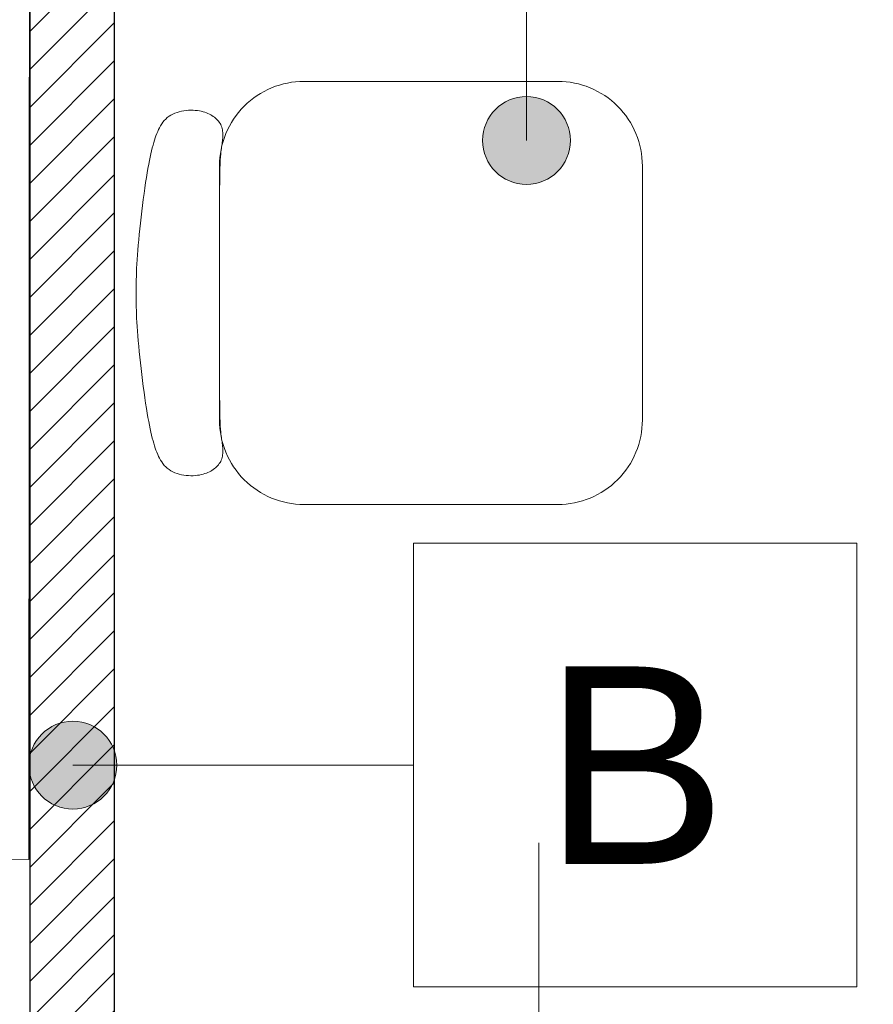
# Model space of a CAD drawing. Header units: millimetres. Extents: x 26866 to 1024070, y -428191 to 408885.
# Tile 176 of 248: x 200264 to 201273, y 392260 to 393424. Entities that reach past the tile are written whole.
import ezdxf

# ---------------------------------------------------------------- set-up
doc = ezdxf.new("R2010")
doc.units = ezdxf.units.MM
doc.header["$LTSCALE"] = 2
for name, color, linetype, lineweight in [('0_OPIS', 7, 'Continuous', 13), ('10', 7, 'Continuous', 9), ('3DPLAN_A_TABELKA POMIESZCZEŃ', 7, 'Continuous', 0), ('A_STOL_OPIS', 55, 'Continuous', 5), ('A_TXT', 7, 'Continuous', 0), ('Opisy', 7, 'Continuous', 13)]:
    doc.layers.add(name, color=color, linetype=linetype, lineweight=lineweight)
doc.layers.add('3DPLAN_A_KRESKOWANIE 1', color=253, linetype='Continuous')
doc.layers.add('3DPLAN_A_OPIS', color=8, linetype='Continuous')
doc.layers.add('FURNITURE ZD 1 500', color=7, linetype='Continuous', lineweight=13, true_color=0x9fa8a5)
doc.styles.add('ARIAL', font='arial.ttf')
doc.styles.add('TABEL1', font='txt')
pattern_1 = [(45, (23044.838, -26883.88), (-16.83798, 16.83798), [])]

# ---------------------------------------------------------------- blocks, each defined once
blk = doc.blocks.new('S50')
at = {"lineweight": 9, "ltscale": 0.0235}
blk.add_lwpolyline([(-0.1399, 0.4996), (-0.1468, 0.4994), (-0.1525, 0.4992), (-0.1572, 0.499), (-0.161, 0.4988), (-0.164, 0.4985), (-0.1666, 0.4982), (-0.1687, 0.4979), (-0.1707, 0.4977), (-0.1726, 0.4974), (-0.1744, 0.4971), (-0.1761, 0.4968), (-0.1779, 0.4966), (-0.1796, 0.4964), (-0.1813, 0.4962), (-0.183, 0.4961), (-0.1847, 0.496), (-0.1863, 0.4959), (-0.188, 0.4959), (-0.1897, 0.496), (-0.1913, 0.4962), (-0.1929, 0.4964), (-0.1945, 0.4968), (-0.196, 0.4973), (-0.1975, 0.4978), (-0.199, 0.4985), (-0.2004, 0.4993), (-0.2017, 0.5002), (-0.203, 0.5012), (-0.2042, 0.5023), (-0.2054, 0.5035), (-0.2065, 0.5047), (-0.2076, 0.506), (-0.2086, 0.5074), (-0.2096, 0.5088), (-0.2105, 0.5103), (-0.2113, 0.5119), (-0.2121, 0.5136), (-0.2129, 0.5154), (-0.2135, 0.5173), (-0.2141, 0.5193), (-0.2146, 0.5215), (-0.2151, 0.5237), (-0.2154, 0.5261), (-0.2157, 0.5286), (-0.2159, 0.5312), (-0.2159, 0.5339), (-0.2158, 0.5365), (-0.2156, 0.5393), (-0.2153, 0.542), (-0.2148, 0.5447), (-0.2141, 0.5474), (-0.2134, 0.5501), (-0.2124, 0.5526), (-0.2113, 0.5551), (-0.2101, 0.5574), (-0.2087, 0.5596), (-0.2072, 0.5616), (-0.2055, 0.5635), (-0.2037, 0.5652), (-0.2017, 0.5667), (-0.1997, 0.5682), (-0.1975, 0.5695), (-0.1953, 0.5708), (-0.1931, 0.5719), (-0.1907, 0.573), (-0.1883, 0.574), (-0.1858, 0.575), (-0.1832, 0.5759), (-0.1805, 0.5768), (-0.1776, 0.5777), (-0.1746, 0.5785), (-0.1714, 0.5794), (-0.168, 0.5802), (-0.1644, 0.5811), (-0.1606, 0.5819), (-0.1564, 0.5828), (-0.152, 0.5836), (-0.1472, 0.5845), (-0.142, 0.5854), (-0.1364, 0.5863), (-0.1304, 0.5872), (-0.124, 0.5881), (-0.1174, 0.5891), (-0.1105, 0.59), (-0.1035, 0.5909), (-0.0965, 0.5917), (-0.0894, 0.5926), (-0.0825, 0.5934), (-0.0758, 0.5941), (-0.0692, 0.5948), (-0.0628, 0.5954), (-0.0567, 0.596), (-0.0508, 0.5965), (-0.0451, 0.597), (-0.0397, 0.5974), (-0.0346, 0.5977), (-0.0297, 0.5979), (-0.0251, 0.5981), (-0.0208, 0.5982), (-0.0166, 0.5983), (-0.0125, 0.5984), (-0.0085, 0.5984), (-0.0046, 0.5984), (-0.0007, 0.5984), (0.0033, 0.5984), (0.0073, 0.5984), (0.0114, 0.5984), (0.0156, 0.5983), (0.02, 0.5982), (0.0245, 0.5981), (0.0293, 0.5979), (0.0342, 0.5977), (0.0395, 0.5974), (0.045, 0.597), (0.0507, 0.5965), (0.0566, 0.596), (0.0628, 0.5954), (0.0692, 0.5948), (0.0758, 0.5941), (0.0825, 0.5934), (0.0894, 0.5926), (0.0965, 0.5917), (0.1035, 0.5909), (0.1105, 0.59), (0.1174, 0.5891), (0.124, 0.5881), (0.1304, 0.5872), (0.1364, 0.5863), (0.142, 0.5854), (0.1472, 0.5845), (0.152, 0.5836), (0.1564, 0.5828), (0.1606, 0.5819), (0.1644, 0.5811), (0.168, 0.5802), (0.1714, 0.5794), (0.1746, 0.5785), (0.1776, 0.5777), (0.1805, 0.5768), (0.1832, 0.5759), (0.1858, 0.575), (0.1883, 0.574), (0.1907, 0.573), (0.1931, 0.5719), (0.1953, 0.5708), (0.1975, 0.5695), (0.1997, 0.5682), (0.2017, 0.5667), (0.2037, 0.5652), (0.2055, 0.5635), (0.2072, 0.5616), (0.2087, 0.5596), (0.2101, 0.5574), (0.2113, 0.5551), (0.2124, 0.5526), (0.2134, 0.5501), (0.2141, 0.5474), (0.2148, 0.5447), (0.2153, 0.542), (0.2156, 0.5393), (0.2158, 0.5365), (0.2159, 0.5339), (0.2159, 0.5312), (0.2157, 0.5286), (0.2154, 0.5261), (0.2151, 0.5237), (0.2146, 0.5215), (0.2141, 0.5193), (0.2135, 0.5173), (0.2129, 0.5154), (0.2121, 0.5136), (0.2113, 0.5119), (0.2105, 0.5103), (0.2096, 0.5088), (0.2086, 0.5074), (0.2076, 0.506), (0.2065, 0.5047), (0.2054, 0.5035), (0.2042, 0.5023), (0.203, 0.5012), (0.2017, 0.5002), (0.2004, 0.4993), (0.199, 0.4985), (0.1975, 0.4978), (0.196, 0.4973), (0.1945, 0.4968), (0.1929, 0.4964), (0.1913, 0.4962), (0.1897, 0.496), (0.188, 0.4959), (0.1863, 0.4959), (0.1847, 0.496), (0.183, 0.4961), (0.1813, 0.4962), (0.1796, 0.4964), (0.1779, 0.4966), (0.1761, 0.4968), (0.1744, 0.4971), (0.1726, 0.4974), (0.1707, 0.4977), (0.1687, 0.4979), (0.1666, 0.4982), (0.164, 0.4985), (0.161, 0.4988), (0.1572, 0.499), (0.1525, 0.4992), (0.1468, 0.4994), (0.1399, 0.4996), (0.1316, 0.4997), (0.1222, 0.4998), (0.1118, 0.4999), (0.1005, 0.5), (0.0886, 0.5), (0.0762, 0.5), (0.0635, 0.5), (0.0507, 0.5), (0.038, 0.5), (0.0253, 0.5), (0.0126, 0.5), (0, 0.5), (-0.0126, 0.5), (-0.0253, 0.5), (-0.038, 0.5), (-0.0507, 0.5), (-0.0635, 0.5), (-0.0762, 0.5), (-0.0886, 0.5), (-0.1005, 0.5), (-0.1118, 0.4999), (-0.1222, 0.4998), (-0.1316, 0.4997)], close=True, dxfattribs=at)
blk.add_lwpolyline([(-0.25, 0.1), (-0.25, 0.4, -0.414214), (-0.15, 0.5), (0.15, 0.5, -0.414214), (0.25, 0.4), (0.25, 0.1, -0.414214), (0.15, 0), (-0.15, 0, -0.414214)], format="xyb", close=True, dxfattribs=at)
blk = doc.blocks.new('kondygnacja -1')
at = {"layer": '3DPLAN_A_KRESKOWANIE 1'}
h = blk.add_hatch(dxfattribs=at)
h.set_pattern_fill('ANSI31', color=256, scale=7.5, style=0)
h.set_pattern_definition(pattern_1)
h.paths.add_polyline_path([(31677.49, -24430.84), (30214.87, -24430.84), (30214.87, -24470.84), (30429.61, -24470.84), (30429.61, -24477.84), (30447.61, -24477.84), (30447.61, -24818.84), (30476.61, -24818.84), (30476.61, -24470.84), (31012.61, -24470.84), (31012.61, -24478.84), (31079.61, -24478.84), (31079.61, -24470.84), (31638.61, -24470.84), (31638.61, -25036.84), (31079.61, -25036.84), (31079.61, -25028.84), (31012.61, -25028.84), (31012.61, -25036.84), (30611.38, -25036.84), (30611.38, -25072.84), (31023.61, -25072.84), (31034.61, -25082.84), (31034.61, -25330.84), (31023.61, -25340.84), (30831.4, -25340.84, -0.038531), (30832.58, -25356.18), (30832.58, -25371.84), (31079.61, -25371.84), (31079.61, -25072.84), (31638.61, -25072.84), (31638.61, -25943.84), (30832.58, -25943.84), (30832.58, -26009.84), (31677.49, -26009.84)])
h.paths.add_polyline_path([(30682.61, -26009.84), (30832.58, -26009.84), (30832.58, -25943.84), (30760.61, -25943.84), (30760.61, -25454.67), (30735.61, -25464.58), (30735.61, -25943.84), (30682.61, -25943.84)])
h.paths.add_polyline_path([(30679.61, -25371.84), (30735.61, -25371.84), (30735.61, -25464.58), (30760.61, -25454.67), (30760.61, -25371.84), (30832.58, -25371.84), (30832.58, -25356.18, 0.038531), (30831.4, -25340.84), (30679.61, -25340.84)])
h.paths.add_polyline_path([(30355.83, -25371.84), (30425.61, -25371.84), (30425.61, -25379.84), (30463.61, -25379.84), (30463.61, -25424.74), (30471.61, -25424.74), (30471.61, -25395.84), (30533.61, -25395.84), (30533.61, -25371.84), (30576.61, -25371.84), (30576.61, -25341.84), (30472.61, -25341.84), (30472.61, -25326.84), (30427.61, -25326.84), (30427.61, -25341.84), (30355.83, -25341.84)])
h.paths.add_polyline_path([(30456.61, -25936.84), (30425.61, -25936.84), (30425.61, -25945.84), (30380.61, -25945.84), (30380.61, -26009.84), (30512.61, -26009.84), (30512.61, -25943.84), (30466.61, -25943.84), (30466.61, -25712.84), (30456.61, -25712.84)])
h.paths.add_polyline_path([(28888.61, -25941.84), (28888.61, -26009.84), (29013.61, -26009.84), (29013.61, -25941.84)])
h.paths.add_polyline_path([(28591.17, -26009.84), (28591.17, -25944.84), (28547.61, -25944.84), (28547.61, -26009.84)])
h.paths.add_polyline_path([(28624.61, -25870.53), (28654.8, -25870.53), (28654.8, -25924.53), (28624.61, -25924.53), (28624.61, -25944.84), (28591.17, -25944.84), (28591.17, -26009.84), (28713.61, -26009.84), (28713.61, -25941.84), (28672.61, -25941.84), (28672.61, -25932.84), (28657.61, -25932.84), (28657.61, -25716.84), (28624.61, -25716.84)])
h.paths.add_polyline_path([(28372.61, -25944.84), (28328.61, -25944.84), (28328.61, -25907.84), (28282.61, -25907.84), (28282.61, -25944.84), (28248.61, -25944.84), (28248.61, -26009.84), (28372.61, -26009.84)])
h.paths.add_polyline_path([(28092.61, -25563.84), (28054.61, -25563.84), (28054.61, -25383.84), (28067.6, -25383.84), (28067.61, -25375.84), (28340.61, -25375.84), (28340.61, -25341.84), (28070.61, -25341.84), (28070.61, -25332.84), (28030.61, -25332.84), (28030.61, -25395.6), (28048.71, -25395.6), (28048.71, -25449.6), (28030.61, -25449.6), (28030.61, -26009.84), (28073.61, -26009.84), (28073.61, -25944.84), (28054.61, -25944.84), (28054.61, -25668.84), (28092.61, -25668.84)])
h.paths.add_polyline_path([(27949.61, -25495.75), (27949.61, -25507.75), (27983.29, -25507.75), (27983.29, -25521.75), (27949.61, -25521.75), (27949.61, -25531.84), (27999.61, -25531.84), (27999.61, -25934.84), (27982.61, -25934.84), (27982.61, -25942.84), (27947.61, -25942.84), (27947.61, -26009.84), (28026.62, -26009.84), (28026.62, -25449.6), (27999.61, -25449.6), (27999.61, -25463.84), (27949.61, -25463.84), (27949.61, -25481.75), (27983.29, -25481.75), (27983.29, -25495.75)])
h.paths.add_polyline_path([(27982.61, -25361.84), (27952.61, -25361.84), (27952.61, -25332.84), (28026.62, -25332.84), (28026.62, -25395.6), (27999.61, -25395.6), (27999.61, -25377.84), (27982.61, -25377.84)])
h.paths.add_polyline_path([(26818.61, -25892.84), (26781.49, -25892.84), (26781.49, -26009.84), (26894.54, -26009.84), (26894.54, -25942.84), (26830.61, -25942.84), (26830.61, -25930.84), (26818.61, -25930.84)])
h.paths.add_polyline_path([(26894.54, -26009.84), (27115.94, -26009.84), (27115.94, -25942.84), (26894.54, -25942.84)])
h.paths.add_polyline_path([(27115.94, -25942.84), (27115.94, -26009.84), (27466.61, -26009.84), (27466.61, -25942.84), (27427.61, -25942.84), (27427.61, -25933.84), (27384.61, -25933.84), (27384.61, -25942.84)])
h.paths.add_polyline_path([(27641.61, -25942.84), (27641.61, -26009.84), (27802.61, -26009.84), (27802.61, -25942.84)])
h.paths.add_polyline_path([(30621.1, -25040.47), (30688.37, -25040.47), (30688.37, -25072.87), (30621.1, -25072.87)], flags=24)
h = blk.add_hatch(dxfattribs=at)
h.set_pattern_fill('ANSI31', color=256, scale=7.5, style=0)
h.set_pattern_definition(pattern_1)
h.paths.add_polyline_path([(29010.61, -24430.84), (28888.61, -24430.84), (28888.61, -24472.84), (29010.61, -24472.84)])
h.paths.add_polyline_path([(29275.57, -25037.84), (29257.61, -25037.84), (29257.61, -24471.84), (29273.61, -24471.84), (29273.61, -24468.84), (29303.61, -24468.84), (29303.61, -24430.84), (29185.61, -24430.84), (29185.61, -24471.84), (29228.61, -24471.84), (29228.61, -25049.84), (29175.02, -25049.84), (29175.02, -25053.06, 0.060091), (29177.89, -25076.84), (29272.38, -25076.84)])
h.paths.add_polyline_path([(29273.61, -25072.84), (29380.61, -25072.84), (29380.61, -25037.84), (29275.57, -25037.84), (29272.38, -25076.84), (29273.61, -25076.84)])
h.paths.add_polyline_path([(29498.61, -25037.84), (29480.61, -25037.84), (29480.61, -25072.84), (29708.61, -25072.84), (29708.61, -25039.85), (29536.61, -25039.85), (29536.61, -24939.85), (29498.61, -24939.85)])
h.paths.add_polyline_path([(29566.61, -24430.84), (29473.61, -24430.84), (29473.61, -24468.84), (29498.61, -24468.84), (29498.61, -24727.87), (29524.78, -24727.87), (29524.78, -24781.87), (29498.61, -24781.87), (29498.61, -24826.85), (29536.61, -24826.85), (29536.61, -24470.85), (29566.61, -24470.85)])
h.paths.add_polyline_path([(29736.61, -24430.84), (29736.61, -24470.85), (29828.61, -24470.85), (29828.61, -24472.85), (29873.61, -24472.85), (29873.61, -24470.85), (30016.87, -24470.85), (30016.87, -24430.84)])
h.paths.add_polyline_path([(30016.87, -24470.85), (30112.84, -24470.85), (30112.84, -24430.84), (30016.87, -24430.84)])
h.paths.add_polyline_path([(29864.61, -25141.84), (29835.61, -25141.84), (29835.61, -25153.06), (29864.61, -25153.06)])
h.paths.add_polyline_path([(29864.61, -25087.84), (29880.61, -25069.84), (30213.45, -25069.84, 0.042168), (30214.87, -25053.06), (30214.87, -25041.84), (30178.61, -25041.84), (30178.61, -24470.84), (30214.87, -24470.84), (30214.87, -24430.84), (30112.84, -24430.84), (30112.84, -24470.85), (30115.61, -24470.85), (30115.61, -24477.85), (30159.61, -24477.85), (30159.61, -25039.85), (29899.61, -25039.85), (29899.61, -25026.85), (29826.61, -25026.85), (29826.61, -25039.85), (29803.61, -25039.85), (29803.61, -25072.84), (29819.61, -25072.84), (29835.61, -25088.84), (29835.61, -25153.06), (29864.61, -25153.06)])
h.paths.add_polyline_path([(29463.61, -25369.84), (29509.61, -25369.84), (29509.61, -25408.84), (29538.61, -25408.84), (29538.61, -25366.84), (29765.61, -25366.84), (29765.61, -25448.84), (29937.61, -25448.84), (29937.61, -25366.84), (30091.06, -25366.84), (30091.06, -25356.18, -0.035999), (30092.09, -25341.84), (29880.61, -25341.84), (29864.61, -25325.84), (29864.61, -25261.84), (29835.61, -25261.84), (29835.61, -25325.84), (29819.61, -25341.84), (29463.61, -25341.84)])
h.paths.add_polyline_path([(30252.83, -25342.15), (30252.83, -25341.84), (30092.09, -25341.84, 0.035999), (30091.06, -25356.18), (30091.06, -25366.84), (30152.61, -25366.84), (30152.61, -25937.84), (30091.06, -25937.84), (30091.06, -26009.84), (30210.61, -26009.84), (30210.61, -25945.84), (30180.61, -25945.84), (30180.61, -25371.84), (30252.83, -25371.84), (30252.83, -25350.58), (30252.33, -25350.58), (30252.33, -25342.15)])
h.paths.add_polyline_path([(30081.99, -25665.13), (30231.69, -25665.13), (30231.69, -25700.22), (30081.99, -25700.22)], flags=9)
h.paths.add_polyline_path([(29875.61, -25931.84), (29829.61, -25931.84), (29829.61, -25937.84), (29781.61, -25937.84), (29781.61, -26009.84), (29917.61, -26009.84), (29917.61, -25937.84), (29875.61, -25937.84)])
h.paths.add_polyline_path([(29611.61, -26009.84), (29611.61, -25937.84), (29538.61, -25937.84), (29538.61, -25683.8), (29507.61, -25683.8), (29507.61, -25943.84), (29482.61, -25943.84), (29482.61, -26009.84)])
h.paths.add_polyline_path([(29282.81, -25653.75), (29568.72, -25653.75), (29568.72, -25738.67), (29282.81, -25738.67)], flags=9)
h.paths.add_polyline_path([(29479.61, -25623.84), (29507.61, -25623.84), (29507.61, -25683.8), (29538.61, -25683.8), (29538.61, -25498.84), (29509.61, -25498.84), (29509.61, -25608.84), (29479.61, -25608.84)])
h.paths.add_polyline_path([(29389.61, -25608.84), (29262.17, -25608.84), (29262.17, -25623.84), (29389.61, -25623.84)])
h.paths.add_polyline_path([(29312.61, -25943.84), (29275.61, -25943.84), (29275.61, -25936.84), (29262.17, -25936.84), (29262.17, -26009.84), (29312.61, -26009.84)])
h.paths.add_polyline_path([(29188.61, -26009.84), (29262.17, -26009.84), (29262.17, -25936.84), (29256.61, -25936.84), (29256.61, -25683.8), (29227.61, -25683.8), (29227.61, -25941.84), (29188.61, -25941.84)])
h.paths.add_polyline_path([(29227.61, -25683.8), (29256.61, -25683.8), (29256.61, -25623.84), (29262.17, -25623.84), (29262.17, -25608.84), (29259.61, -25608.84), (29259.61, -25369.84), (29262.17, -25369.84), (29262.17, -25356.18, 0.056395), (29259.64, -25333.84), (29224.61, -25333.84), (29224.61, -25341.84), (29157.61, -25341.84), (29157.61, -25371.84), (29227.61, -25371.84)])
h.paths.add_polyline_path([(29373.61, -25341.84), (29270.61, -25341.84), (29270.61, -25333.84), (29259.64, -25333.84, -0.056395), (29262.17, -25356.18), (29262.17, -25369.84), (29373.61, -25369.84)])
h.paths.add_polyline_path([(30170.11, -24767), (30186.53, -24767), (30186.53, -24787), (30170.11, -24787)], flags=24)
h.paths.add_polyline_path([(29566.12, -25338.58), (29633.39, -25338.58), (29633.39, -25370.98), (29566.12, -25370.98)], flags=24)
h.paths.add_polyline_path([(29957.21, -25338.58), (30024.48, -25338.58), (30024.48, -25370.98), (29957.21, -25370.98)], flags=24)
h.paths.add_polyline_path([(30179.86, -25902.33), (30243.82, -25902.33), (30243.82, -25910.46), (30179.86, -25910.46)], flags=24)
at = {"layer": '3DPLAN_A_OPIS', "lineweight": 0, "transparency": 33554687}
h = blk.add_hatch(dxfattribs=at)
h.set_pattern_fill('ANSI31', color=1)
h.set_pattern_definition([(45, (5728.076, 0), (-2.24506403, 2.24506403), [])])
h.paths.add_polyline_path([(28313.61, -25375.84), (28313.61, -25431.84), (28328.61, -25431.84), (28328.61, -25375.84), (28313.61, -25375.84)], is_closed=False)
h.paths.add_polyline_path([(28109.76, -25578.84), (28316.61, -25578.84), (28316.61, -25632.18), (28328.61, -25632.18), (28328.61, -25532.84), (28313.61, -25532.84), (28313.61, -25563.84), (28092.61, -25563.84), (28092.61, -25578.84), (28109.76, -25578.84)], is_closed=False)
h.paths.add_polyline_path([(28328.61, -25907.84), (28328.61, -25753.18), (28420.63, -25753.18), (28420.63, -25741.18), (28328.61, -25741.18), (28328.61, -25735.18), (28316.61, -25735.18), (28316.61, -25907.84)])
h.paths.add_polyline_path([(28463.61, -25599.8), (28463.61, -25611.8), (28624.61, -25611.8), (28624.61, -25599.8)])
h.paths.add_polyline_path([(28463.61, -25509.8), (28475.61, -25509.8), (28475.61, -25375.84), (28463.61, -25375.84)])
h.paths.add_polyline_path([(28837.61, -25371.84), (28837.61, -25606.84), (28847.61, -25606.84), (28847.61, -25371.84)])
h.paths.add_polyline_path([(29027.61, -25606.84), (29037.61, -25606.84), (29037.61, -25371.84), (29027.61, -25371.84)])
h.paths.add_polyline_path([(28983.61, -25728.84), (28995.61, -25728.84), (28995.61, -25716.84), (28971.61, -25716.84), (28971.61, -25941.84), (28983.61, -25941.84)])
h.paths.add_polyline_path([(29227.61, -25716.84), (29090.61, -25716.84), (29090.61, -25728.84), (29227.61, -25728.84)])
h.paths.add_polyline_path([(29227.61, -25601.84), (29132.61, -25601.84), (29132.61, -25606.84), (29227.61, -25606.84), (29227.61, -25601.84)], is_closed=False)
at = {"layer": 'Opisy', "ltscale": 0.5}
h = blk.add_hatch(color=256, dxfattribs=at)
h.dxf.hatch_style = 1
h.paths.add_polyline_path([(29084.78, -25476.84), (29084.78, -25466.93, 0.73336)])
h.paths.add_polyline_path([(29084.78, -25466.93), (29084.78, -25476.84, 0.076465), (29086.34, -25477.08, 1.165591)])
h = blk.add_hatch(color=256, dxfattribs=at)
h.dxf.hatch_style = 1
h.paths.add_polyline_path([(29031.16, -25550.65), (29031.16, -25540.75, 0.73336)])
h.paths.add_polyline_path([(29031.16, -25540.75), (29031.16, -25550.65, 0.076465), (29032.72, -25550.89, 1.165591)])
at = {"layer": '10'}
blk.add_lwpolyline([(29027.61, -25371.84), (28972.61, -25371.81), (28972.53, -25556.81), (29027.53, -25556.84)], close=True, dxfattribs=at)
at = {"layer": '3DPLAN_A_OPIS', "color": 1, "lineweight": 30}
for p, q in [((29027.61, -25371.84), (29027.61, -25606.84)), ((29037.61, -25371.84), (29037.61, -25606.84))]:
    blk.add_line(p, q, dxfattribs=at)
at = {"layer": '3DPLAN_A_TABELKA POMIESZCZEŃ', "ltscale": 0.5}
blk.add_line((29086.34, -25254.79), (29086.34, -25471.89), dxfattribs=at)
at = {"layer": 'A_STOL_OPIS'}
blk.add_line((29087.78, -25624.32), (29087.78, -25554.88), dxfattribs=at)
at = {"layer": 'A_TXT'}
blk.add_line((29072.97, -25545.7), (29032.72, -25545.7), dxfattribs=at)
blk.add_lwpolyline([(29072.97, -25519.49), (29125.38, -25519.49), (29125.38, -25571.91), (29072.97, -25571.91)], close=True, dxfattribs=at)
at = {"layer": 'Opisy', "ltscale": 0.5}
for centre in [(29086.34, -25471.89), (29032.72, -25545.7)]:
    blk.add_circle(centre, 5.19, dxfattribs=at)
at = {"layer": 'FURNITURE ZD 1 500', "extrusion": (1.54228e-17, -1.54228e-17, -1), "xscale": -100, "yscale": 100, "zscale": -100, "rotation": 270}
blk.add_blockref('S50', (-29100.04, -25489.91), dxfattribs=at)
at = {"layer": '3DPLAN_A_OPIS', "color": 1, "lineweight": 30, "style": 'ARIAL'}
for tag, p in [('PRZESUNIĘCIE_WEJŚCIA', (27655.16, -24535.33)), ('WYŁĄCZONE', (27007.18, -24723.98)), ('Z_OPRACOWANIA', (26996.84, -24746.42)), ('WYŁĄCZONE', (30803.05, -24760.87)), ('Z_OPRACOWANIA', (30792.71, -24783.3)), ('WYŁĄCZONE', (28894.9, -24826.59)), ('Z_OPRACOWANIA', (28884.56, -24849.03)), ('POWIĘKSZENIE_WEJŚCIA', (28313.68, -25144.41)), ('POWIĘKSZENIE_WEJŚCIA', (29600.62, -25191.36)), ('POWIĘKSZENIE_WEJŚCIA', (28011.45, -25235.42)), ('WYŁĄCZONE', (29754.42, -25678.17)), ('Z_OPRACOWANIA', (29744.08, -25700.6)), ('WYJŚCIE_EWAKUACYJNE', (27763.79, -26106.07))]:
    blk.add_attdef(tag, p, '', height=12, dxfattribs=at)
at = {"layer": '3DPLAN_A_OPIS', "color": 0, "lineweight": 30, "style": 'ARIAL'}
for tag, p in [('UGUL_1', (29350.3, -24586.01)), ('UGUL_2', (29622.92, -24586.01)), ('UGUL_3', (29833.15, -24586.01))]:
    blk.add_attdef(tag, p, '', height=12, dxfattribs=at)
at = {"layer": '3DPLAN_A_TABELKA POMIESZCZEŃ', "ltscale": 0.5, "style": 'ARIAL'}
for tag, p in [('KURTYNA', (27861.91, -26064.85)), ('POWIETRZNA', (27861.91, -26084.56))]:
    blk.add_attdef(tag, p, '', height=12, dxfattribs=at)
at = {"layer": 'A_TXT', "insert": (29099.17, -25545.7), "char_height": 23.328, "attachment_point": 5, "style": 'TABEL1'}
blk.add_mtext_dynamic_manual_height_columns('\\pxt0;{\\fArial|b0|i0|c238|p34;B}', width=70.3206, gutter_width=120, heights=[0], dxfattribs=at)

msp = doc.modelspace()

# ---------------------------------------------------------------- block references
at = {"layer": '0_OPIS', "xscale": 10, "yscale": 10, "zscale": 10}
msp.add_blockref('kondygnacja -1', (-90000, 648000), dxfattribs=at)

doc.saveas('drawing.dxf')
